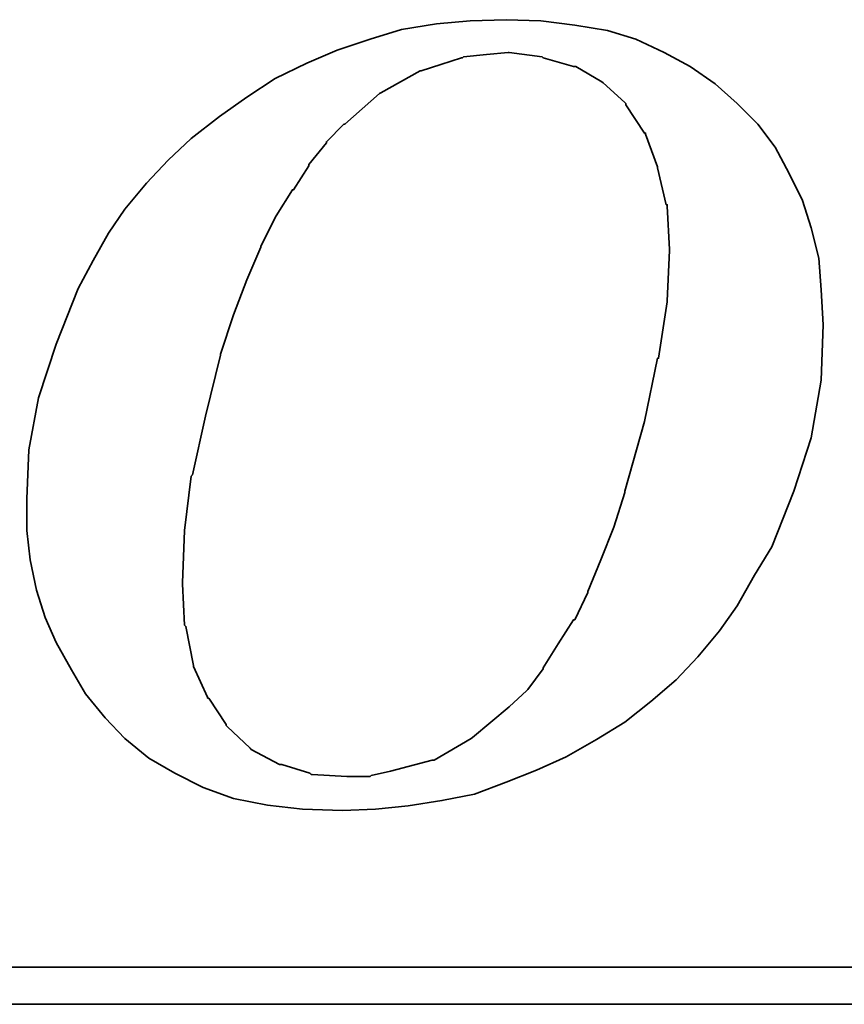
# Model space of a CAD drawing. Header units: millimetres. Extents: x -64 to 412, y -78 to 104.
# Tile 93 of 99: x 244.71 to 246.41, y 3.13 to 5.17. Entities that reach past the tile are written whole.
import ezdxf

# ---------------------------------------------------------------- set-up
doc = ezdxf.new("R2010")
doc.units = ezdxf.units.MM
doc.layers.add('DIM', color=4, linetype='Continuous')
doc.layers.add('layer 1', color=7, linetype='Continuous')

# ---------------------------------------------------------------- blocks, each defined once
blk = doc.blocks.new('TBI MOTION logo(完整正式版)')
at = {"layer": 'layer 1', "color": 22, "lineweight": 35}
for points, knots in [([(35.79625, -6.98375), (35.79625, -6.98375), (36.23125, -7.43875), (36.23125, -7.43875), (36.23125, -7.43875), (36.23125, -7.43875), (36.75625, -7.87125), (36.75625, -7.87125), (36.75625, -7.87125), (36.75625, -7.87125), (37.33125, -8.20375), (37.33125, -8.20375), (37.33125, -8.20375), (37.33125, -8.20375), (37.95625, -8.51875), (37.95625, -8.51875), (37.95625, -8.51875), (37.95625, -8.51875), (38.62625, -8.75875), (38.62625, -8.75875), (38.62625, -8.75875), (38.62625, -8.75875), (39.37125, -8.90375), (39.37125, -8.90375), (39.37125, -8.90375), (39.37125, -8.90375), (40.14125, -8.99875), (40.14125, -8.99875), (40.14125, -8.99875), (40.14125, -8.99875), (41.02625, -9.02375), (41.02625, -9.02375), (41.02625, -9.02375), (41.02625, -9.02375), (41.74625, -8.99875), (41.74625, -8.99875), (41.74625, -8.99875), (41.74625, -8.99875), (42.46625, -8.92375), (42.46625, -8.92375), (42.46625, -8.92375), (42.46625, -8.92375), (43.21125, -8.80625), (43.21125, -8.80625), (43.21125, -8.80625), (43.21125, -8.80625), (43.93125, -8.66375), (43.93125, -8.66375), (43.93125, -8.66375), (43.93125, -8.66375), (44.62625, -8.39875), (44.62625, -8.39875), (44.62625, -8.39875), (44.62625, -8.39875), (45.29625, -8.13375), (45.29625, -8.13375), (45.29625, -8.13375), (45.29625, -8.13375), (45.94625, -7.84375), (45.94625, -7.84375), (45.94625, -7.84375), (45.94625, -7.84375), (46.61625, -7.46375), (46.61625, -7.46375), (46.61625, -7.46375), (46.61625, -7.46375), (47.24125, -7.07875), (47.24125, -7.07875), (47.24125, -7.07875), (47.24125, -7.07875), (47.81625, -6.62375), (47.81625, -6.62375), (47.81625, -6.62375), (47.81625, -6.62375), (48.36875, -6.14375), (48.36875, -6.14375), (48.36875, -6.14375), (48.36875, -6.14375), (48.84625, -5.64125), (48.84625, -5.64125), (48.84625, -5.64125), (48.84625, -5.64125), (49.32625, -5.06375), (49.32625, -5.06375), (49.32625, -5.06375), (49.32625, -5.06375), (49.71125, -4.51374), (49.71125, -4.51374), (49.71125, -4.51374), (49.71125, -4.51374), (50.09625, -3.83874), (50.09625, -3.83874), (50.09625, -3.83874), (50.09625, -3.83874), (50.48125, -3.21374), (50.48125, -3.21374), (50.48125, -3.21374), (50.48125, -3.21374), (50.96125, -1.99125), (50.96125, -1.99125), (50.96125, -1.99125), (50.96125, -1.99125), (51.34375, -0.81875), (51.34375, -0.81875), (51.34375, -0.81875), (51.34375, -0.81875), (51.56125, 0.45624), (51.56125, 0.45624), (51.56125, 0.45624), (51.56125, 0.45624), (51.60625, 1.67624), (51.60625, 1.67624), (51.60625, 1.67624), (51.60625, 1.67624), (51.56125, 2.44625), (51.56125, 2.44625), (51.56125, 2.44625), (51.56125, 2.44625), (51.51125, 3.14125), (51.51125, 3.14125), (51.51125, 3.14125), (51.51125, 3.14125), (51.34375, 3.81125), (51.34375, 3.81125), (51.34375, 3.81125), (51.34375, 3.81125), (51.15125, 4.41125), (51.15125, 4.41125), (51.15125, 4.41125), (51.15125, 4.41125), (50.86125, 5.01125), (50.86125, 5.01125), (50.86125, 5.01125), (50.86125, 5.01125), (50.55125, 5.58875), (50.55125, 5.58875), (50.55125, 5.58875), (50.55125, 5.58875), (50.16625, 6.09125), (50.16625, 6.09125), (50.16625, 6.09125), (50.16625, 6.09125), (49.71125, 6.54875), (49.71125, 6.54875), (49.71125, 6.54875), (49.71125, 6.54875), (49.23125, 6.98125), (49.23125, 6.98125), (49.23125, 6.98125), (49.23125, 6.98125), (48.67875, 7.36625), (48.67875, 7.36625), (48.67875, 7.36625), (48.67875, 7.36625), (48.10375, 7.67625), (48.10375, 7.67625), (48.10375, 7.67625), (48.10375, 7.67625), (47.48125, 7.96375), (47.48125, 7.96375), (47.48125, 7.96375), (47.48125, 7.96375), (46.85625, 8.15625), (46.85625, 8.15625), (46.85625, 8.15625), (46.85625, 8.15625), (46.13625, 8.27624), (46.13625, 8.27624), (46.13625, 8.27624), (46.13625, 8.27624), (45.39125, 8.37125), (45.39125, 8.37125), (45.39125, 8.37125), (45.39125, 8.37125), (44.62625, 8.39624), (44.62625, 8.39624), (44.62625, 8.39624), (44.62625, 8.39624), (43.83625, 8.37125), (43.83625, 8.37125), (43.83625, 8.37125), (43.83625, 8.37125), (43.09125, 8.30125), (43.09125, 8.30125), (43.09125, 8.30125), (43.09125, 8.30125), (42.32125, 8.18125), (42.32125, 8.18125), (42.32125, 8.18125), (42.32125, 8.18125), (41.62875, 7.96375), (41.62875, 7.96375), (41.62875, 7.96375), (41.62875, 7.96375), (40.90625, 7.72625), (40.90625, 7.72625), (40.90625, 7.72625), (40.90625, 7.72625), (40.23624, 7.43625), (40.23624, 7.43625), (40.23624, 7.43625), (40.23624, 7.43625), (39.54124, 7.10125), (39.54124, 7.10125), (39.54124, 7.10125), (39.54124, 7.10125), (38.91625, 6.69125), (38.91625, 6.69125), (38.91625, 6.69125), (38.91625, 6.69125), (38.31625, 6.26125), (38.31625, 6.26125), (38.31625, 6.26125), (38.31625, 6.26125), (37.69125, 5.78125), (37.69125, 5.78125), (37.69125, 5.78125), (37.69125, 5.78125), (37.18625, 5.30125), (37.18625, 5.30125), (37.18625, 5.30125), (37.18625, 5.30125), (36.70625, 4.79624), (36.70625, 4.79624), (36.70625, 4.79624), (36.70625, 4.79624), (36.23125, 4.22125), (36.23125, 4.22125), (36.23125, 4.22125), (36.23125, 4.22125), (35.87124, 3.69375), (35.87124, 3.69375), (35.87124, 3.69375), (35.87124, 3.69375), (35.53125, 3.09125), (35.53125, 3.09125), (35.53125, 3.09125), (35.53125, 3.09125), (35.19875, 2.47125), (35.19875, 2.47125), (35.19875, 2.47125), (35.19875, 2.47125), (34.71625, 1.24625), (34.71625, 1.24625), (34.71625, 1.24625), (34.71625, 1.24625), (34.33125, 0.06874), (34.33125, 0.06874), (34.33125, 0.06874), (34.33125, 0.06874), (34.11625, -1.07875), (34.11625, -1.07875), (34.11625, -1.07875), (34.11625, -1.07875), (34.07125, -2.15875), (34.07125, -2.15875), (34.07125, -2.15875), (34.07125, -2.15875), (34.07125, -2.85375), (34.07125, -2.85375), (34.07125, -2.85375), (34.07125, -2.85375), (34.14125, -3.50375), (34.14125, -3.50375), (34.14125, -3.50375), (34.14125, -3.50375), (34.28625, -4.17375), (34.28625, -4.17375), (34.28625, -4.17375), (34.28625, -4.17375), (34.47625, -4.77624), (34.47625, -4.77624), (34.47625, -4.77624), (34.47625, -4.77624), (34.71625, -5.32625), (34.71625, -5.32625), (34.71625, -5.32625), (34.71625, -5.32625), (35.05375, -5.92875), (35.05375, -5.92875), (35.05375, -5.92875), (35.05375, -5.92875), (35.36375, -6.45375), (35.36375, -6.45375), (35.36375, -6.45375), (35.36375, -6.45375), (35.79625, -6.98375), (35.79625, -6.98375)], [0, 0, 0, 0, 0.01388889, 0.01388889, 0.01388889, 0.01388889, 0.02777778, 0.02777778, 0.02777778, 0.02777778, 0.04166667, 0.04166667, 0.04166667, 0.04166667, 0.05555556, 0.05555556, 0.05555556, 0.05555556, 0.06944444, 0.06944444, 0.06944444, 0.06944444, 0.08333333, 0.08333333, 0.08333333, 0.08333333, 0.09722222, 0.09722222, 0.09722222, 0.09722222, 0.11111111, 0.11111111, 0.11111111, 0.11111111, 0.125, 0.125, 0.125, 0.125, 0.13888889, 0.13888889, 0.13888889, 0.13888889, 0.15277778, 0.15277778, 0.15277778, 0.15277778, 0.16666667, 0.16666667, 0.16666667, 0.16666667, 0.18055556, 0.18055556, 0.18055556, 0.18055556, 0.19444444, 0.19444444, 0.19444444, 0.19444444, 0.20833333, 0.20833333, 0.20833333, 0.20833333, 0.22222222, 0.22222222, 0.22222222, 0.22222222, 0.23611111, 0.23611111, 0.23611111, 0.23611111, 0.25, 0.25, 0.25, 0.25, 0.26388889, 0.26388889, 0.26388889, 0.26388889, 0.27777778, 0.27777778, 0.27777778, 0.27777778, 0.29166667, 0.29166667, 0.29166667, 0.29166667, 0.30555556, 0.30555556, 0.30555556, 0.30555556, 0.31944444, 0.31944444, 0.31944444, 0.31944444, 0.33333333, 0.33333333, 0.33333333, 0.33333333, 0.34722222, 0.34722222, 0.34722222, 0.34722222, 0.36111111, 0.36111111, 0.36111111, 0.36111111, 0.375, 0.375, 0.375, 0.375, 0.38888889, 0.38888889, 0.38888889, 0.38888889, 0.40277778, 0.40277778, 0.40277778, 0.40277778, 0.41666667, 0.41666667, 0.41666667, 0.41666667, 0.43055556, 0.43055556, 0.43055556, 0.43055556, 0.44444444, 0.44444444, 0.44444444, 0.44444444, 0.45833333, 0.45833333, 0.45833333, 0.45833333, 0.47222222, 0.47222222, 0.47222222, 0.47222222, 0.48611111, 0.48611111, 0.48611111, 0.48611111, 0.5, 0.5, 0.5, 0.5, 0.51388889, 0.51388889, 0.51388889, 0.51388889, 0.52777778, 0.52777778, 0.52777778, 0.52777778, 0.54166667, 0.54166667, 0.54166667, 0.54166667, 0.55555556, 0.55555556, 0.55555556, 0.55555556, 0.56944444, 0.56944444, 0.56944444, 0.56944444, 0.58333333, 0.58333333, 0.58333333, 0.58333333, 0.59722222, 0.59722222, 0.59722222, 0.59722222, 0.61111111, 0.61111111, 0.61111111, 0.61111111, 0.625, 0.625, 0.625, 0.625, 0.63888889, 0.63888889, 0.63888889, 0.63888889, 0.65277778, 0.65277778, 0.65277778, 0.65277778, 0.66666667, 0.66666667, 0.66666667, 0.66666667, 0.68055556, 0.68055556, 0.68055556, 0.68055556, 0.69444444, 0.69444444, 0.69444444, 0.69444444, 0.70833333, 0.70833333, 0.70833333, 0.70833333, 0.72222222, 0.72222222, 0.72222222, 0.72222222, 0.73611111, 0.73611111, 0.73611111, 0.73611111, 0.75, 0.75, 0.75, 0.75, 0.76388889, 0.76388889, 0.76388889, 0.76388889, 0.77777778, 0.77777778, 0.77777778, 0.77777778, 0.79166667, 0.79166667, 0.79166667, 0.79166667, 0.80555556, 0.80555556, 0.80555556, 0.80555556, 0.81944444, 0.81944444, 0.81944444, 0.81944444, 0.83333333, 0.83333333, 0.83333333, 0.83333333, 0.84722222, 0.84722222, 0.84722222, 0.84722222, 0.86111111, 0.86111111, 0.86111111, 0.86111111, 0.875, 0.875, 0.875, 0.875, 0.88888889, 0.88888889, 0.88888889, 0.88888889, 0.90277778, 0.90277778, 0.90277778, 0.90277778, 0.91666667, 0.91666667, 0.91666667, 0.91666667, 0.93055556, 0.93055556, 0.93055556, 0.93055556, 0.94444444, 0.94444444, 0.94444444, 0.94444444, 0.95833333, 0.95833333, 0.95833333, 0.95833333, 0.97222222, 0.97222222, 0.97222222, 0.97222222, 0.98611111, 0.98611111, 0.98611111, 0.98611111, 1, 1, 1, 1]), ([(38.33875, 1.03124), (38.33875, 1.03124), (38.62625, 1.89625), (38.62625, 1.89625), (38.62625, 1.89625), (38.62625, 1.89625), (38.91625, 2.66375), (38.91625, 2.66375), (38.91625, 2.66375), (38.91625, 2.66375), (39.22625, 3.38125), (39.22625, 3.38125), (39.22625, 3.38125), (39.22625, 3.38125), (39.22625, 3.40624), (39.22625, 3.40624), (39.22625, 3.40624), (39.22625, 3.40624), (39.56124, 4.07624), (39.56124, 4.07624), (39.56124, 4.07624), (39.56124, 4.07624), (39.92125, 4.65125), (39.92125, 4.65125), (39.92125, 4.65125), (39.92125, 4.65125), (39.94625, 4.65125), (39.94625, 4.65125), (39.94625, 4.65125), (39.94625, 4.65125), (40.28125, 5.17875), (40.28125, 5.17875), (40.28125, 5.17875), (40.28125, 5.17875), (40.28125, 5.20375), (40.28125, 5.20375), (40.28125, 5.20375), (40.28125, 5.20375), (40.66875, 5.68625), (40.66875, 5.68625), (40.66875, 5.68625), (40.66875, 5.68625), (40.66875, 5.70625), (40.66875, 5.70625), (40.66875, 5.70625), (40.66875, 5.70625), (41.05124, 6.09125), (41.05124, 6.09125), (41.05124, 6.09125), (41.05124, 6.09125), (41.07625, 6.09125), (41.07625, 6.09125), (41.07625, 6.09125), (41.07625, 6.09125), (41.84125, 6.76625), (41.84125, 6.76625), (41.84125, 6.76625), (41.84125, 6.76625), (41.86625, 6.78625), (41.86625, 6.78625), (41.86625, 6.78625), (41.86625, 6.78625), (42.73125, 7.26624), (42.73125, 7.26624), (42.73125, 7.26624), (42.73125, 7.26624), (42.75625, 7.26624), (42.75625, 7.26624), (42.75625, 7.26624), (42.75625, 7.26624), (43.18625, 7.41125), (43.18625, 7.41125), (43.18625, 7.41125), (43.18625, 7.41125), (43.64125, 7.55625), (43.64125, 7.55625), (43.64125, 7.55625), (43.64125, 7.55625), (43.66625, 7.55625), (43.66625, 7.55625), (43.66625, 7.55625), (43.66625, 7.55625), (43.69125, 7.58124), (43.69125, 7.58124), (43.69125, 7.58124), (43.69125, 7.58124), (44.19125, 7.62625), (44.19125, 7.62625), (44.19125, 7.62625), (44.19125, 7.62625), (44.67125, 7.67625), (44.67125, 7.67625), (44.67125, 7.67625), (44.67125, 7.67625), (44.69625, 7.67625), (44.69625, 7.67625), (44.69625, 7.67625), (44.69625, 7.67625), (45.41875, 7.58124), (45.41875, 7.58124), (45.41875, 7.58124), (45.41875, 7.58124), (45.44125, 7.55625), (45.44125, 7.55625), (45.44125, 7.55625), (45.44125, 7.55625), (46.11125, 7.36625), (46.11125, 7.36625), (46.11125, 7.36625), (46.11125, 7.36625), (46.13625, 7.36625), (46.13625, 7.36625), (46.13625, 7.36625), (46.13625, 7.36625), (46.15875, 7.36625), (46.15875, 7.36625), (46.15875, 7.36625), (46.15875, 7.36625), (46.73625, 7.02624), (46.73625, 7.02624), (46.73625, 7.02624), (46.73625, 7.02624), (46.76125, 7.00624), (46.76125, 7.00624), (46.76125, 7.00624), (46.76125, 7.00624), (47.24125, 6.57124), (47.24125, 6.57124), (47.24125, 6.57124), (47.24125, 6.57124), (47.26625, 6.54875), (47.26625, 6.54875), (47.26625, 6.54875), (47.26625, 6.54875), (47.26625, 6.52375), (47.26625, 6.52375), (47.26625, 6.52375), (47.26625, 6.52375), (47.67375, 5.89875), (47.67375, 5.89875), (47.67375, 5.89875), (47.67375, 5.89875), (47.69625, 5.89875), (47.69625, 5.89875), (47.69625, 5.89875), (47.69625, 5.89875), (47.69625, 5.87625), (47.69625, 5.87625), (47.69625, 5.87625), (47.69625, 5.87625), (47.96125, 5.15625), (47.96125, 5.15625), (47.96125, 5.15625), (47.96125, 5.15625), (47.96125, 5.13125), (47.96125, 5.13125), (47.96125, 5.13125), (47.96125, 5.13125), (48.15125, 4.31875), (48.15125, 4.31875), (48.15125, 4.31875), (48.15125, 4.31875), (48.17625, 4.31875), (48.17625, 4.31875), (48.17625, 4.31875), (48.17625, 4.31875), (48.17625, 4.29125), (48.17625, 4.29125), (48.17625, 4.29125), (48.17625, 4.29125), (48.22625, 3.33125), (48.22625, 3.33125), (48.22625, 3.33125), (48.22625, 3.33125), (48.22625, 3.30875), (48.22625, 3.30875), (48.22625, 3.30875), (48.22625, 3.30875), (48.17625, 2.20624), (48.17625, 2.20624), (48.17625, 2.20624), (48.17625, 2.20624), (48.17625, 2.18124), (48.17625, 2.18124), (48.17625, 2.18124), (48.17625, 2.18124), (47.98375, 0.93624), (47.98375, 0.93624), (47.98375, 0.93624), (47.98375, 0.93624), (47.96125, 0.93624), (47.96125, 0.93624), (47.96125, 0.93624), (47.96125, 0.93624), (47.67375, -0.45874), (47.67375, -0.45874), (47.67375, -0.45874), (47.67375, -0.45874), (47.24125, -1.99125), (47.24125, -1.99125), (47.24125, -1.99125), (47.24125, -1.99125), (47.24125, -2.01874), (47.24125, -2.01874), (47.24125, -2.01874), (47.24125, -2.01874), (47.00125, -2.78375), (47.00125, -2.78375), (47.00125, -2.78375), (47.00125, -2.78375), (46.71125, -3.50375), (46.71125, -3.50375), (46.71125, -3.50375), (46.71125, -3.50375), (46.42625, -4.19875), (46.42625, -4.19875), (46.42625, -4.19875), (46.42625, -4.19875), (46.42625, -4.22375), (46.42625, -4.22375), (46.42625, -4.22375), (46.42625, -4.22375), (46.13625, -4.82374), (46.13625, -4.82374), (46.13625, -4.82374), (46.13625, -4.82374), (46.11125, -4.82374), (46.11125, -4.82374), (46.11125, -4.82374), (46.11125, -4.82374), (45.77625, -5.35125), (45.77625, -5.35125), (45.77625, -5.35125), (45.77625, -5.35125), (45.44125, -5.87875), (45.44125, -5.87875), (45.44125, -5.87875), (45.44125, -5.87875), (45.44125, -5.90375), (45.44125, -5.90375), (45.44125, -5.90375), (45.44125, -5.90375), (45.10625, -6.35875), (45.10625, -6.35875), (45.10625, -6.35875), (45.10625, -6.35875), (45.08125, -6.38375), (45.08125, -6.38375), (45.08125, -6.38375), (45.08125, -6.38375), (44.69625, -6.74375), (44.69625, -6.74375), (44.69625, -6.74375), (44.69625, -6.74375), (43.88375, -7.41625), (43.88375, -7.41625), (43.88375, -7.41625), (43.88375, -7.41625), (43.85625, -7.43875), (43.85625, -7.43875), (43.85625, -7.43875), (43.85625, -7.43875), (43.04125, -7.91875), (43.04125, -7.91875), (43.04125, -7.91875), (43.04125, -7.91875), (43.01625, -7.91875), (43.01625, -7.91875), (43.01625, -7.91875), (43.01625, -7.91875), (42.99625, -7.91875), (42.99625, -7.91875), (42.99625, -7.91875), (42.99625, -7.91875), (42.08125, -8.15875), (42.08125, -8.15875), (42.08125, -8.15875), (42.08125, -8.15875), (41.65125, -8.25625), (41.65125, -8.25625), (41.65125, -8.25625), (41.65125, -8.25625), (41.62875, -8.27875), (41.62875, -8.27875), (41.62875, -8.27875), (41.62875, -8.27875), (41.60125, -8.27875), (41.60125, -8.27875), (41.60125, -8.27875), (41.60125, -8.27875), (41.12125, -8.27875), (41.12125, -8.27875), (41.12125, -8.27875), (41.12125, -8.27875), (40.35624, -8.23125), (40.35624, -8.23125), (40.35624, -8.23125), (40.35624, -8.23125), (40.33125, -8.23125), (40.33125, -8.23125), (40.33125, -8.23125), (40.33125, -8.23125), (40.30625, -8.20375), (40.30625, -8.20375), (40.30625, -8.20375), (40.30625, -8.20375), (39.68375, -8.01375), (39.68375, -8.01375), (39.68375, -8.01375), (39.68375, -8.01375), (39.66124, -8.01375), (39.66124, -8.01375), (39.66124, -8.01375), (39.66124, -8.01375), (39.63625, -8.01375), (39.63625, -8.01375), (39.63625, -8.01375), (39.63625, -8.01375), (39.01125, -7.67875), (39.01125, -7.67875), (39.01125, -7.67875), (39.01125, -7.67875), (38.98875, -7.65375), (38.98875, -7.65375), (38.98875, -7.65375), (38.98875, -7.65375), (38.48625, -7.17375), (38.48625, -7.17375), (38.48625, -7.17375), (38.48625, -7.17375), (38.45875, -7.14875), (38.45875, -7.14875), (38.45875, -7.14875), (38.45875, -7.14875), (38.45875, -7.12875), (38.45875, -7.12875), (38.45875, -7.12875), (38.45875, -7.12875), (38.07625, -6.54875), (38.07625, -6.54875), (38.07625, -6.54875), (38.07625, -6.54875), (38.05125, -6.54875), (38.05125, -6.54875), (38.05125, -6.54875), (38.05125, -6.54875), (38.05125, -6.52875), (38.05125, -6.52875), (38.05125, -6.52875), (38.05125, -6.52875), (37.74125, -5.85375), (37.74125, -5.85375), (37.74125, -5.85375), (37.74125, -5.85375), (37.74125, -5.82875), (37.74125, -5.82875), (37.74125, -5.82875), (37.74125, -5.82875), (37.57375, -4.96875), (37.57375, -4.96875), (37.57375, -4.96875), (37.57375, -4.96875), (37.54625, -4.94375), (37.54625, -4.94375), (37.54625, -4.94375), (37.54625, -4.94375), (37.50125, -4.03375), (37.50125, -4.03375), (37.50125, -4.03375), (37.50125, -4.03375), (37.50125, -4.00875), (37.50125, -4.00875), (37.50125, -4.00875), (37.50125, -4.00875), (37.54625, -2.85375), (37.54625, -2.85375), (37.54625, -2.85375), (37.54625, -2.85375), (37.69125, -1.65875), (37.69125, -1.65875), (37.69125, -1.65875), (37.69125, -1.65875), (37.71624, -1.63375), (37.71624, -1.63375), (37.71624, -1.63375), (37.71624, -1.63375), (38.00375, -0.33875), (38.00375, -0.33875), (38.00375, -0.33875), (38.00375, -0.33875), (38.33875, 1.00624), (38.33875, 1.00624), (38.33875, 1.00624), (38.33875, 1.00624), (38.33875, 1.03124), (38.33875, 1.03124)], [0, 0, 0, 0, 0.01010101, 0.01010101, 0.01010101, 0.01010101, 0.02020202, 0.02020202, 0.02020202, 0.02020202, 0.03030303, 0.03030303, 0.03030303, 0.03030303, 0.04040404, 0.04040404, 0.04040404, 0.04040404, 0.05050505, 0.05050505, 0.05050505, 0.05050505, 0.06060606, 0.06060606, 0.06060606, 0.06060606, 0.07070707, 0.07070707, 0.07070707, 0.07070707, 0.08080808, 0.08080808, 0.08080808, 0.08080808, 0.09090909, 0.09090909, 0.09090909, 0.09090909, 0.1010101, 0.1010101, 0.1010101, 0.1010101, 0.11111111, 0.11111111, 0.11111111, 0.11111111, 0.12121212, 0.12121212, 0.12121212, 0.12121212, 0.13131313, 0.13131313, 0.13131313, 0.13131313, 0.14141414, 0.14141414, 0.14141414, 0.14141414, 0.15151515, 0.15151515, 0.15151515, 0.15151515, 0.16161616, 0.16161616, 0.16161616, 0.16161616, 0.17171717, 0.17171717, 0.17171717, 0.17171717, 0.18181818, 0.18181818, 0.18181818, 0.18181818, 0.19191919, 0.19191919, 0.19191919, 0.19191919, 0.2020202, 0.2020202, 0.2020202, 0.2020202, 0.21212121, 0.21212121, 0.21212121, 0.21212121, 0.22222222, 0.22222222, 0.22222222, 0.22222222, 0.23232323, 0.23232323, 0.23232323, 0.23232323, 0.24242424, 0.24242424, 0.24242424, 0.24242424, 0.25252525, 0.25252525, 0.25252525, 0.25252525, 0.26262626, 0.26262626, 0.26262626, 0.26262626, 0.27272727, 0.27272727, 0.27272727, 0.27272727, 0.28282828, 0.28282828, 0.28282828, 0.28282828, 0.29292929, 0.29292929, 0.29292929, 0.29292929, 0.3030303, 0.3030303, 0.3030303, 0.3030303, 0.31313131, 0.31313131, 0.31313131, 0.31313131, 0.32323232, 0.32323232, 0.32323232, 0.32323232, 0.33333333, 0.33333333, 0.33333333, 0.33333333, 0.34343434, 0.34343434, 0.34343434, 0.34343434, 0.35353535, 0.35353535, 0.35353535, 0.35353535, 0.36363636, 0.36363636, 0.36363636, 0.36363636, 0.37373737, 0.37373737, 0.37373737, 0.37373737, 0.38383838, 0.38383838, 0.38383838, 0.38383838, 0.39393939, 0.39393939, 0.39393939, 0.39393939, 0.4040404, 0.4040404, 0.4040404, 0.4040404, 0.41414141, 0.41414141, 0.41414141, 0.41414141, 0.42424242, 0.42424242, 0.42424242, 0.42424242, 0.43434343, 0.43434343, 0.43434343, 0.43434343, 0.44444444, 0.44444444, 0.44444444, 0.44444444, 0.45454545, 0.45454545, 0.45454545, 0.45454545, 0.46464646, 0.46464646, 0.46464646, 0.46464646, 0.47474747, 0.47474747, 0.47474747, 0.47474747, 0.48484848, 0.48484848, 0.48484848, 0.48484848, 0.49494949, 0.49494949, 0.49494949, 0.49494949, 0.50505051, 0.50505051, 0.50505051, 0.50505051, 0.51515152, 0.51515152, 0.51515152, 0.51515152, 0.52525253, 0.52525253, 0.52525253, 0.52525253, 0.53535354, 0.53535354, 0.53535354, 0.53535354, 0.54545455, 0.54545455, 0.54545455, 0.54545455, 0.55555556, 0.55555556, 0.55555556, 0.55555556, 0.56565657, 0.56565657, 0.56565657, 0.56565657, 0.57575758, 0.57575758, 0.57575758, 0.57575758, 0.58585859, 0.58585859, 0.58585859, 0.58585859, 0.5959596, 0.5959596, 0.5959596, 0.5959596, 0.60606061, 0.60606061, 0.60606061, 0.60606061, 0.61616162, 0.61616162, 0.61616162, 0.61616162, 0.62626263, 0.62626263, 0.62626263, 0.62626263, 0.63636364, 0.63636364, 0.63636364, 0.63636364, 0.64646465, 0.64646465, 0.64646465, 0.64646465, 0.65656566, 0.65656566, 0.65656566, 0.65656566, 0.66666667, 0.66666667, 0.66666667, 0.66666667, 0.67676768, 0.67676768, 0.67676768, 0.67676768, 0.68686869, 0.68686869, 0.68686869, 0.68686869, 0.6969697, 0.6969697, 0.6969697, 0.6969697, 0.70707071, 0.70707071, 0.70707071, 0.70707071, 0.71717172, 0.71717172, 0.71717172, 0.71717172, 0.72727273, 0.72727273, 0.72727273, 0.72727273, 0.73737374, 0.73737374, 0.73737374, 0.73737374, 0.74747475, 0.74747475, 0.74747475, 0.74747475, 0.75757576, 0.75757576, 0.75757576, 0.75757576, 0.76767677, 0.76767677, 0.76767677, 0.76767677, 0.77777778, 0.77777778, 0.77777778, 0.77777778, 0.78787879, 0.78787879, 0.78787879, 0.78787879, 0.7979798, 0.7979798, 0.7979798, 0.7979798, 0.80808081, 0.80808081, 0.80808081, 0.80808081, 0.81818182, 0.81818182, 0.81818182, 0.81818182, 0.82828283, 0.82828283, 0.82828283, 0.82828283, 0.83838384, 0.83838384, 0.83838384, 0.83838384, 0.84848485, 0.84848485, 0.84848485, 0.84848485, 0.85858586, 0.85858586, 0.85858586, 0.85858586, 0.86868687, 0.86868687, 0.86868687, 0.86868687, 0.87878788, 0.87878788, 0.87878788, 0.87878788, 0.88888889, 0.88888889, 0.88888889, 0.88888889, 0.8989899, 0.8989899, 0.8989899, 0.8989899, 0.90909091, 0.90909091, 0.90909091, 0.90909091, 0.91919192, 0.91919192, 0.91919192, 0.91919192, 0.92929293, 0.92929293, 0.92929293, 0.92929293, 0.93939394, 0.93939394, 0.93939394, 0.93939394, 0.94949495, 0.94949495, 0.94949495, 0.94949495, 0.95959596, 0.95959596, 0.95959596, 0.95959596, 0.96969697, 0.96969697, 0.96969697, 0.96969697, 0.97979798, 0.97979798, 0.97979798, 0.97979798, 0.98989899, 0.98989899, 0.98989899, 0.98989899, 1, 1, 1, 1]), ([(75.90875, -9.47875), (75.90875, -9.47875), (75.90875, -12.28625), (75.90875, -12.28625), (75.90875, -12.28625), (75.90875, -12.28625), (75.90875, -12.47875), (75.90875, -12.47875), (75.90875, -12.47875), (75.90875, -12.47875), (75.71625, -12.47875), (75.71625, -12.47875), (75.71625, -12.47875), (75.71625, -12.47875), (-88.32875, -12.47875), (-88.32875, -12.47875), (-88.32875, -12.47875), (-88.32875, -12.47875), (-88.32875, -13.29375), (-88.32875, -13.29375), (-88.32875, -13.29375), (-88.32875, -13.29375), (82.89125, -13.29375), (82.89125, -13.29375), (82.89125, -13.29375), (82.89125, -13.29375), (75.90875, -9.47875), (75.90875, -9.47875)], [0, 0, 0, 0, 0.14285714, 0.14285714, 0.14285714, 0.14285714, 0.28571429, 0.28571429, 0.28571429, 0.28571429, 0.42857143, 0.42857143, 0.42857143, 0.42857143, 0.57142857, 0.57142857, 0.57142857, 0.57142857, 0.71428571, 0.71428571, 0.71428571, 0.71428571, 0.85714286, 0.85714286, 0.85714286, 0.85714286, 1, 1, 1, 1])]:
    blk.add_open_spline(points, degree=3, knots=knots, dxfattribs=at)

msp = doc.modelspace()

# ---------------------------------------------------------------- block references
at = {"layer": 'DIM', "color": 7, "xscale": 0.09408959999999, "yscale": 0.09408959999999, "zscale": 0.09408959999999}
msp.add_blockref('TBI MOTION logo(完整正式版)', (241.5147, 4.3841), dxfattribs=at)

doc.saveas('drawing.dxf')
